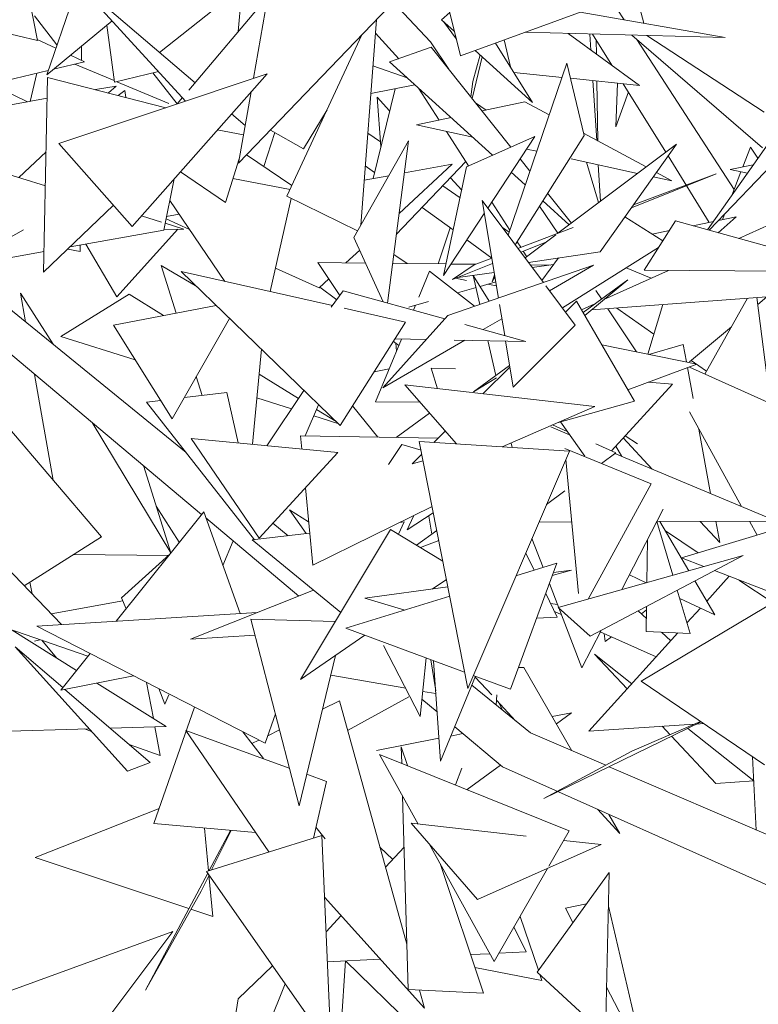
# Model space of a CAD drawing. Header units: metres. Extents: x -14.5 to 13.1, y -18.9 to 3.3.
# Tile 129 of 216: x 10.169 to 10.288, y 2.237 to 2.395. Entities that reach past the tile are written whole.
import ezdxf

# ---------------------------------------------------------------- set-up
doc = ezdxf.new("R2010")
doc.units = ezdxf.units.M
doc.layers.add('G-IMPT', color=7, linetype='Continuous', lineweight=5)
doc.layers.add('L-PLNT', color=7, linetype='Continuous', lineweight=5, true_color=0x005900)

# ---------------------------------------------------------------- blocks, each defined once
blk = doc.blocks.new('ÁRVORES ORNAMENTAIS - Pequeno e Médio Porte - Ipê-roxo-2940656-CORTE_CALÇADA')
at = {"layer": 'G-IMPT', "color": 253, "true_color": 0xaaaaaa}
for p, q in [((6.55924, 2.38965), (6.55353, 2.41266)), ((6.48779, 2.40973), (6.49112, 2.39211)), ((6.49942, 2.40634), (6.49263, 2.38661)), ((6.51651, 2.38531), (6.49715, 2.40183)), ((6.51498, 2.38237), (6.49715, 2.40183)), ((6.52412, 2.40079), (6.51078, 2.3902)), ((6.52412, 2.40079), (6.52347, 2.39357)), ((6.55124, 2.40122), (6.5235, 2.37234)), ((6.52841, 2.4002), (6.52591, 2.38604)), ((6.58874, 2.39488), (6.58724, 2.40068)), ((6.51549, 2.38411), (6.52823, 2.39921)), ((6.58561, 2.39543), (6.58309, 2.39932)), ((6.55441, 2.3919), (6.54841, 2.39827)), ((6.58234, 2.39806), (6.55924, 2.38965)), ((6.49427, 2.39139), (6.49068, 2.39609)), ((6.49263, 2.38661), (6.50317, 2.39526)), ((6.54319, 2.36236), (6.5457, 2.39545)), ((6.55618, 2.39544), (6.55751, 2.39663)), ((6.55827, 2.39354), (6.55618, 2.39544)), ((6.57852, 2.39667), (6.60184, 2.39258)), ((6.48403, 2.39379), (6.49112, 2.39211)), ((6.50232, 2.39456), (6.50352, 2.38539)), ((6.55648, 2.39517), (6.55858, 2.39232)), ((6.49409, 2.39087), (6.49109, 2.39229)), ((6.53129, 2.36704), (6.54335, 2.393)), ((6.54929, 2.38917), (6.54553, 2.39327)), ((6.56625, 2.3922), (6.56728, 2.38786)), ((6.56966, 2.39344), (6.60184, 2.39258)), ((6.57655, 2.39326), (6.58807, 2.38489)), ((6.58007, 2.39316), (6.58023, 2.39058)), ((6.5836, 2.38814), (6.58049, 2.39315)), ((6.58112, 2.38994), (6.58109, 2.39219)), ((6.60785, 2.37484), (6.58683, 2.39298)), ((6.60327, 2.3681), (6.58764, 2.39228)), ((6.60811, 2.3806), (6.58924, 2.39292)), ((6.49823, 2.38892), (6.49825, 2.39122)), ((6.55453, 2.39102), (6.54783, 2.38866)), ((6.55441, 2.3919), (6.55734, 2.38749)), ((6.55453, 2.39102), (6.56734, 2.37494)), ((6.57082, 2.38214), (6.56161, 2.39051)), ((6.57082, 2.38214), (6.56489, 2.39171)), ((6.49871, 2.38869), (6.49646, 2.38975)), ((6.56275, 2.38947), (6.56112, 2.38275)), ((6.56239, 2.3898), (6.56122, 2.38551)), ((6.61885, 2.38987), (6.59902, 2.36164)), ((6.49286, 2.38729), (6.4772, 2.38354)), ((6.49871, 2.38869), (6.49371, 2.38749)), ((6.49717, 2.38832), (6.50348, 2.38566)), ((6.55067, 2.38609), (6.54513, 2.38802)), ((6.54783, 2.38866), (6.56441, 2.37363)), ((6.57637, 2.38848), (6.56689, 2.36077)), ((6.57912, 2.37683), (6.57637, 2.38848)), ((6.49101, 2.38685), (6.48996, 2.38232)), ((6.49276, 2.38618), (6.49213, 2.35481)), ((6.51182, 2.3813), (6.49276, 2.38618)), ((6.49458, 2.37551), (6.5281, 2.38677)), ((6.50352, 2.38539), (6.51062, 2.38713)), ((6.50638, 2.36219), (6.5281, 2.38677)), ((6.51365, 2.38193), (6.50971, 2.38691)), ((6.56782, 2.38698), (6.57558, 2.38618)), ((6.57694, 2.38604), (6.58807, 2.38489)), ((6.58055, 2.38567), (6.58117, 2.37602)), ((6.48368, 2.38509), (6.48955, 2.38225)), ((6.5005, 2.3842), (6.50378, 2.38478)), ((6.50259, 2.38367), (6.50378, 2.38478)), ((6.5039, 2.38548), (6.51226, 2.38195)), ((6.5519, 2.38498), (6.5448, 2.38358)), ((6.5487, 2.38435), (6.54517, 2.36988)), ((6.5525, 2.38443), (6.5558, 2.37929)), ((6.56122, 2.38551), (6.5609, 2.38302)), ((6.58134, 2.37593), (6.58119, 2.3856)), ((6.58427, 2.37824), (6.58452, 2.38526)), ((6.59228, 2.37413), (6.58544, 2.38516)), ((6.45631, 2.37633), (6.49269, 2.38281)), ((6.50518, 2.38405), (6.50413, 2.38327)), ((6.50537, 2.38295), (6.50518, 2.38405)), ((6.51364, 2.38191), (6.51448, 2.38292)), ((6.52553, 2.38387), (6.5235, 2.37234)), ((6.54582, 2.38297), (6.54783, 2.38077)), ((6.54582, 2.38297), (6.54643, 2.37503)), ((6.58627, 2.38383), (6.58427, 2.37824)), ((6.53398, 2.37467), (6.53776, 2.38097)), ((6.56165, 2.38208), (6.56339, 2.38091)), ((6.5627, 2.38077), (6.56962, 2.38224)), ((6.56962, 2.38224), (6.57352, 2.38014)), ((6.52457, 2.37843), (6.52238, 2.3803)), ((6.55217, 2.37852), (6.55772, 2.3797)), ((6.61698, 2.38011), (6.59927, 2.36158)), ((6.55217, 2.37852), (6.56121, 2.37654)), ((6.52431, 2.37693), (6.52009, 2.37771)), ((6.52757, 2.37184), (6.52935, 2.37729)), ((6.53398, 2.37467), (6.52864, 2.37769)), ((6.54637, 2.37578), (6.54431, 2.37722)), ((6.55697, 2.37746), (6.56054, 2.37191)), ((6.56022, 2.37177), (6.5712, 2.37666)), ((6.56363, 2.36514), (6.5712, 2.37666)), ((6.57912, 2.37683), (6.56805, 2.35921)), ((6.57904, 2.37717), (6.58911, 2.37175)), ((6.49458, 2.37551), (6.50638, 2.36219)), ((6.54208, 2.36041), (6.55087, 2.37595)), ((6.54746, 2.34985), (6.55087, 2.37595)), ((6.56987, 2.37464), (6.57151, 2.37428)), ((6.57493, 2.36108), (6.59402, 2.37545)), ((6.58172, 2.3581), (6.59402, 2.37545)), ((6.60594, 2.37496), (6.60469, 2.37176)), ((6.60594, 2.37496), (6.60713, 2.37318)), ((6.47598, 2.37383), (6.49241, 2.36871)), ((6.48812, 2.37004), (6.49252, 2.37418)), ((6.52139, 2.36605), (6.52362, 2.37306)), ((6.5321, 2.36878), (6.52481, 2.37371)), ((6.56884, 2.37306), (6.57042, 2.37108)), ((6.57707, 2.37306), (6.58775, 2.37072)), ((6.59929, 2.36283), (6.59266, 2.37352)), ((6.5454, 2.37084), (6.54391, 2.37193)), ((6.56009, 2.37261), (6.5489, 2.36087)), ((6.54934, 2.36426), (6.55789, 2.37221)), ((6.5502, 2.3708), (6.55789, 2.37221)), ((6.56022, 2.37177), (6.5565, 2.35428)), ((6.58144, 2.36601), (6.5795, 2.37253)), ((6.58142, 2.37211), (6.5818, 2.36625)), ((6.60264, 2.37133), (6.60637, 2.37211)), ((6.51146, 2.36159), (6.51315, 2.36985)), ((6.51414, 2.37097), (6.52139, 2.36605)), ((6.53181, 2.36815), (6.52261, 2.36989)), ((6.54374, 2.36962), (6.5477, 2.37034)), ((6.55762, 2.37002), (6.55943, 2.36804)), ((6.56742, 2.37091), (6.56966, 2.36887)), ((6.58674, 2.36518), (6.6004, 2.37066)), ((6.58707, 2.36565), (6.6004, 2.37066)), ((6.59028, 2.37017), (6.59325, 2.36952)), ((6.59077, 2.37085), (6.59325, 2.36952)), ((6.60543, 2.37076), (6.60264, 2.37133)), ((6.60439, 2.37097), (6.60292, 2.36718)), ((6.55916, 2.36678), (6.55639, 2.36873)), ((6.62429, 2.36944), (6.60403, 2.36025)), ((6.532, 2.36669), (6.5286, 2.35168)), ((6.54267, 2.36145), (6.53129, 2.36704)), ((6.57327, 2.36751), (6.5771, 2.36271)), ((6.50338, 2.36558), (6.49213, 2.35481)), ((6.51244, 2.36637), (6.5213, 2.35332)), ((6.55806, 2.36161), (6.55307, 2.36525)), ((6.57259, 2.35314), (6.56272, 2.36635)), ((6.56534, 2.35064), (6.56272, 2.36635)), ((6.56427, 2.36611), (6.56717, 2.36159)), ((6.57198, 2.36546), (6.5749, 2.36107)), ((6.5725, 2.3663), (6.57675, 2.36245)), ((6.51505, 2.32578), (6.46864, 2.36356)), ((6.50788, 2.36388), (6.51108, 2.36288)), ((6.51191, 2.3638), (6.51393, 2.36417)), ((6.5565, 2.35428), (6.56307, 2.36428)), ((6.58569, 2.3637), (6.59182, 2.35987)), ((6.60072, 2.36117), (6.60362, 2.36372)), ((6.60075, 2.36313), (6.60362, 2.36372)), ((6.60175, 2.36417), (6.60139, 2.36326)), ((6.51169, 2.36269), (6.5147, 2.36175)), ((6.51183, 2.36341), (6.51561, 2.3617)), ((6.55755, 2.36198), (6.55562, 2.35615)), ((6.56705, 2.36124), (6.56598, 2.36199)), ((6.56847, 2.35865), (6.57735, 2.36199)), ((6.59387, 2.36308), (6.58881, 2.35515)), ((6.59387, 2.36308), (6.62331, 2.35486)), ((6.5967, 2.3623), (6.59995, 2.36297)), ((6.48891, 2.36162), (6.47798, 2.35559)), ((6.51146, 2.36159), (6.49639, 2.35889)), ((6.5039, 2.35087), (6.51371, 2.36172)), ((6.51148, 2.36166), (6.5147, 2.36175)), ((6.54678, 2.35004), (6.54208, 2.36041)), ((6.56963, 2.3571), (6.5746, 2.36083)), ((6.59011, 2.36094), (6.59287, 2.3615)), ((6.498, 2.35816), (6.49801, 2.35918)), ((6.5039, 2.35087), (6.4989, 2.35934)), ((6.56427, 2.35709), (6.56026, 2.36001)), ((6.56837, 2.35972), (6.56895, 2.35883)), ((6.56893, 2.35804), (6.57311, 2.35971)), ((6.59112, 2.35877), (6.57564, 2.34906)), ((6.49219, 2.35814), (6.47798, 2.35559)), ((6.49602, 2.35854), (6.498, 2.35816)), ((6.54079, 2.3563), (6.54301, 2.35836)), ((6.55067, 2.3562), (6.54849, 2.35768)), ((6.56935, 2.3582), (6.56992, 2.35731)), ((6.57016, 2.35639), (6.58172, 2.3581)), ((6.51677, 2.35249), (6.51106, 2.35588)), ((6.51106, 2.35588), (6.51348, 2.34822)), ((6.53982, 2.35106), (6.53627, 2.35635)), ((6.53627, 2.35635), (6.54395, 2.35627)), ((6.5483, 2.35623), (6.5569, 2.35614)), ((6.55718, 2.34783), (6.58067, 2.35592)), ((6.55772, 2.35613), (6.56167, 2.35609)), ((6.55793, 2.35363), (6.56441, 2.35622)), ((6.55793, 2.35363), (6.56146, 2.35601)), ((6.56146, 2.35601), (6.56427, 2.35707)), ((6.57045, 2.356), (6.57379, 2.35597)), ((6.57078, 2.35557), (6.57421, 2.35603)), ((6.57499, 2.3571), (6.57235, 2.35346)), ((6.57359, 2.3518), (6.58067, 2.35592)), ((6.53864, 2.34943), (6.51427, 2.3549)), ((6.53984, 2.33013), (6.51427, 2.3549)), ((6.52945, 2.35544), (6.53646, 2.35227)), ((6.55252, 2.35079), (6.55425, 2.35499)), ((6.55425, 2.35499), (6.5615, 2.34932)), ((6.5588, 2.35397), (6.56465, 2.35475)), ((6.56235, 2.34961), (6.5613, 2.3543)), ((6.56387, 2.35014), (6.5613, 2.3543)), ((6.56471, 2.3544), (6.56433, 2.35328)), ((6.56478, 2.354), (6.56433, 2.35328)), ((6.59271, 2.35511), (6.58232, 2.3504)), ((6.58992, 2.35385), (6.58593, 2.35552)), ((6.58881, 2.35515), (6.62331, 2.35486)), ((6.53646, 2.35227), (6.53803, 2.35373)), ((6.53932, 2.35038), (6.53659, 2.35239)), ((6.55844, 2.35383), (6.56019, 2.3535)), ((6.56239, 2.35253), (6.5649, 2.35326)), ((6.56356, 2.35287), (6.56501, 2.3526)), ((6.57769, 2.34631), (6.57297, 2.35264)), ((6.58618, 2.3536), (6.57896, 2.34835)), ((6.57925, 2.34785), (6.58618, 2.3536)), ((6.49365, 2.34321), (6.48839, 2.35145)), ((6.4892, 2.34683), (6.48839, 2.35145)), ((6.50589, 2.35125), (6.4949, 2.34446)), ((6.50589, 2.35125), (6.51144, 2.34784)), ((6.54036, 2.35182), (6.53844, 2.34916)), ((6.54036, 2.35182), (6.55669, 2.34729)), ((6.55876, 2.35147), (6.56174, 2.35234)), ((6.62238, 2.35188), (6.5803, 2.34873)), ((6.58102, 2.35186), (6.58192, 2.35051)), ((6.60709, 2.3496), (6.60857, 2.35084)), ((6.51991, 2.34944), (6.50338, 2.34631)), ((6.55091, 2.34917), (6.55409, 2.3501)), ((6.55165, 2.34869), (6.55197, 2.34948)), ((6.56635, 2.34462), (6.56551, 2.34961)), ((6.57793, 2.35013), (6.57615, 2.34837)), ((6.57793, 2.35013), (6.58725, 2.33406)), ((6.58087, 2.34974), (6.57872, 2.34877)), ((6.59181, 2.34959), (6.58941, 2.34162)), ((6.59855, 2.33841), (6.60542, 2.35061)), ((6.60905, 2.33443), (6.60695, 2.35072)), ((6.55041, 2.34678), (6.54051, 2.34901)), ((6.55718, 2.34783), (6.54672, 2.33618)), ((6.58297, 2.34893), (6.58759, 2.34198)), ((6.59038, 2.34484), (6.58441, 2.34903)), ((6.50338, 2.34631), (6.51283, 2.3312)), ((6.52205, 2.34737), (6.51283, 2.3312)), ((6.55041, 2.34678), (6.53984, 2.33013)), ((6.55991, 2.3464), (6.56973, 2.34368)), ((6.56288, 2.34558), (6.56589, 2.34733)), ((6.57769, 2.34631), (6.56774, 2.33628)), ((6.59608, 2.34036), (6.60285, 2.34604)), ((6.4949, 2.34446), (6.50689, 2.3407)), ((6.51756, 2.31582), (6.48464, 2.34343)), ((6.54554, 2.33395), (6.54972, 2.34405)), ((6.54672, 2.33618), (6.55993, 2.34386)), ((6.5493, 2.34303), (6.54843, 2.34367)), ((6.54868, 2.34407), (6.55372, 2.34398)), ((6.54883, 2.34338), (6.54892, 2.34211)), ((6.55821, 2.34389), (6.56973, 2.34368)), ((6.56493, 2.33817), (6.56366, 2.34379)), ((6.56774, 2.33628), (6.56649, 2.34374)), ((6.582, 2.3431), (6.59731, 2.34003)), ((6.5951, 2.34318), (6.58958, 2.34158)), ((6.5951, 2.34318), (6.59561, 2.34037)), ((6.52718, 2.3424), (6.52575, 2.3271)), ((6.56715, 2.33978), (6.56132, 2.33555)), ((6.58619, 2.33589), (6.59731, 2.34003)), ((6.59882, 2.3389), (6.59638, 2.34061)), ((6.49365, 2.32132), (6.49068, 2.33833)), ((6.5268, 2.33838), (6.53316, 2.33446)), ((6.54533, 2.33879), (6.54774, 2.33924)), ((6.55844, 2.33925), (6.55453, 2.33936)), ((6.55453, 2.33936), (6.55556, 2.33606)), ((6.5672, 2.33952), (6.56285, 2.33523)), ((6.59578, 2.33946), (6.59669, 2.3345)), ((6.62176, 2.32805), (6.59608, 2.33952)), ((6.51671, 2.338), (6.51766, 2.33498)), ((6.55857, 2.32716), (6.55028, 2.33666)), ((6.55028, 2.33666), (6.58087, 2.33319)), ((6.56501, 2.3378), (6.56132, 2.33555)), ((6.58353, 2.32606), (6.59336, 2.33676)), ((6.59336, 2.33676), (6.58946, 2.33711)), ((6.50144, 2.31219), (6.48083, 2.33638)), ((6.5216, 2.33547), (6.51478, 2.33463)), ((6.5216, 2.33547), (6.52343, 2.32732)), ((6.52806, 2.32688), (6.53403, 2.33576)), ((6.51098, 2.33416), (6.5087, 2.33387)), ((6.5087, 2.33387), (6.52606, 2.31175)), ((6.52645, 2.33457), (6.53205, 2.33281)), ((6.53425, 2.32845), (6.53638, 2.33348)), ((6.54554, 2.33395), (6.55268, 2.33391)), ((6.58725, 2.33406), (6.57479, 2.33054)), ((6.53604, 2.33269), (6.5392, 2.33075)), ((6.54185, 2.3333), (6.54592, 2.32826)), ((6.54888, 2.32821), (6.55426, 2.3321)), ((6.56597, 2.3267), (6.58087, 2.33319)), ((6.60446, 2.31711), (6.59608, 2.33231)), ((6.5126, 2.30963), (6.49993, 2.33061)), ((6.53562, 2.33169), (6.53948, 2.33048)), ((6.57642, 2.32918), (6.57404, 2.33022)), ((6.57925, 2.32517), (6.57534, 2.3307)), ((6.55677, 2.32922), (6.55492, 2.32739)), ((6.57378, 2.32991), (6.57679, 2.32865)), ((6.5976, 2.32955), (6.59951, 2.31917)), ((6.52684, 2.31198), (6.51586, 2.32805)), ((6.53949, 2.32578), (6.51586, 2.32805)), ((6.53347, 2.32846), (6.53367, 2.32634)), ((6.53347, 2.32846), (6.55564, 2.3281)), ((6.54979, 2.32705), (6.54766, 2.32386)), ((6.54979, 2.32705), (6.55288, 2.32616)), ((6.57677, 2.32601), (6.55261, 2.32753)), ((6.55261, 2.32753), (6.56041, 2.28781)), ((6.56754, 2.32659), (6.56738, 2.32731)), ((6.58426, 2.32574), (6.58102, 2.32716)), ((6.58545, 2.32815), (6.59009, 2.3231)), ((6.58775, 2.32719), (6.58576, 2.32849)), ((6.52684, 2.31198), (6.53949, 2.32578)), ((6.55301, 2.3255), (6.55145, 2.32396)), ((6.57677, 2.32601), (6.56041, 2.28781)), ((6.58992, 2.32072), (6.57601, 2.32642)), ((6.58193, 2.324), (6.58426, 2.32574)), ((6.58409, 2.32561), (6.61012, 2.31474)), ((6.58423, 2.32681), (6.58521, 2.32514)), ((6.55321, 2.32446), (6.55145, 2.32396)), ((6.57618, 2.32465), (6.57823, 2.30311)), ((6.5082, 2.32367), (6.51262, 2.30965)), ((6.58992, 2.32072), (6.57978, 2.30217)), ((6.53426, 2.32008), (6.53544, 2.30767)), ((6.57308, 2.3174), (6.57606, 2.31962)), ((6.62863, 2.31902), (6.59481, 2.30883)), ((6.47674, 2.3171), (6.495, 2.29808)), ((6.5179, 2.31623), (6.50378, 2.29862)), ((6.51396, 2.31133), (6.51025, 2.31715)), ((6.5179, 2.31623), (6.52375, 2.29984)), ((6.5344, 2.31274), (6.5317, 2.31657)), ((6.53478, 2.3146), (6.5317, 2.31657)), ((6.53544, 2.30767), (6.55466, 2.31708)), ((6.55064, 2.31336), (6.55486, 2.31609)), ((6.59185, 2.31665), (6.58522, 2.30371)), ((6.53322, 2.30268), (6.51825, 2.31524)), ((6.5315, 2.31239), (6.52905, 2.31439)), ((6.55016, 2.31461), (6.54924, 2.31263)), ((6.55016, 2.31461), (6.54942, 2.31452)), ((6.55168, 2.31552), (6.55064, 2.31336)), ((6.55461, 2.31263), (6.55416, 2.31552)), ((6.57188, 2.31459), (6.57713, 2.31461)), ((6.59083, 2.31467), (6.61012, 2.31474)), ((6.59084, 2.31467), (6.59341, 2.30602)), ((6.59135, 2.31467), (6.596, 2.30675)), ((6.59782, 2.3147), (6.60096, 2.31128)), ((6.60033, 2.31471), (6.60096, 2.31128)), ((6.607, 2.3125), (6.60578, 2.31473)), ((6.53495, 2.3128), (6.52568, 2.3117)), ((6.54798, 2.31339), (6.53348, 2.28926)), ((6.54798, 2.31339), (6.55639, 2.30827)), ((6.55215, 2.31085), (6.55542, 2.31322)), ((6.59751, 2.30964), (6.59222, 2.31319)), ((6.50144, 2.31219), (6.489, 2.30433)), ((6.52099, 2.30757), (6.52265, 2.31155)), ((6.53995, 2.30003), (6.52568, 2.3117)), ((6.55573, 2.31164), (6.55278, 2.31047)), ((6.57074, 2.31194), (6.57253, 2.30728)), ((6.58933, 2.31173), (6.58924, 2.30484)), ((6.5711, 2.30684), (6.56974, 2.3096)), ((6.51222, 2.30921), (6.49694, 2.30935)), ((6.50468, 2.3024), (6.51238, 2.30936)), ((6.57496, 2.30082), (6.60474, 2.30921)), ((6.58011, 2.29622), (6.60474, 2.30921)), ((6.59843, 2.30743), (6.59481, 2.30883)), ((6.57474, 2.30796), (6.56729, 2.28769)), ((6.57474, 2.30796), (6.56817, 2.30594)), ((6.57402, 2.30599), (6.57713, 2.30685)), ((6.57713, 2.30685), (6.57419, 2.30645)), ((6.62113, 2.29866), (6.60012, 2.30678)), ((6.49026, 2.30302), (6.48992, 2.30492)), ((6.55696, 2.30536), (6.55469, 2.3038)), ((6.58644, 2.30608), (6.58915, 2.30481)), ((6.59696, 2.30511), (6.60016, 2.29966)), ((6.60249, 2.30586), (6.59887, 2.30186)), ((6.60955, 2.30157), (6.60406, 2.30525)), ((6.53557, 2.30361), (6.51576, 2.29572)), ((6.5572, 2.30414), (6.54386, 2.30232)), ((6.57354, 2.30468), (6.57877, 2.29111)), ((6.59413, 2.30361), (6.59619, 2.29666)), ((6.49335, 2.2998), (6.50488, 2.30192)), ((6.50468, 2.3024), (6.5054, 2.30064)), ((6.5575, 2.30264), (6.54078, 2.29749)), ((6.55025, 2.30041), (6.54386, 2.30232)), ((6.5748, 2.2993), (6.57295, 2.30308)), ((6.58831, 2.28897), (6.61061, 2.3022)), ((6.59452, 2.3023), (6.60016, 2.29966)), ((6.47603, 2.30101), (6.49927, 2.29299)), ((6.57483, 2.30133), (6.57374, 2.30147)), ((6.57437, 2.30018), (6.57546, 2.29969)), ((6.57496, 2.30082), (6.58011, 2.29622)), ((6.58783, 2.30029), (6.58916, 2.29908)), ((6.58918, 2.30045), (6.58835, 2.29982)), ((6.58919, 2.30101), (6.58914, 2.29698)), ((6.59785, 2.30074), (6.59569, 2.29835)), ((6.52652, 2.30001), (6.49104, 2.29784)), ((6.5255, 2.29895), (6.53908, 2.29859)), ((6.5255, 2.29895), (6.53325, 2.26891)), ((6.5748, 2.2993), (6.57148, 2.29909)), ((6.48709, 2.29719), (6.49744, 2.2907)), ((6.52779, 2.27897), (6.49104, 2.29784)), ((6.5599, 2.29042), (6.54078, 2.29749)), ((6.58186, 2.29714), (6.57877, 2.29111)), ((6.58174, 2.29691), (6.59076, 2.2929)), ((6.59619, 2.29666), (6.58914, 2.29698)), ((6.49154, 2.29565), (6.49068, 2.2954)), ((6.49183, 2.29555), (6.49421, 2.29273)), ((6.52617, 2.29635), (6.51576, 2.29572)), ((6.54383, 2.29636), (6.53348, 2.28926)), ((6.59424, 2.29675), (6.57991, 2.28091)), ((6.58254, 2.29534), (6.58238, 2.29662)), ((6.58353, 2.29611), (6.58254, 2.29534)), ((6.59158, 2.29687), (6.5931, 2.29549)), ((6.48754, 2.29452), (6.49522, 2.28793)), ((6.48754, 2.29452), (6.50562, 2.27448)), ((6.55277, 2.28328), (6.54685, 2.2947)), ((6.49962, 2.29343), (6.49489, 2.28753)), ((6.53912, 2.29313), (6.53325, 2.26891)), ((6.55277, 2.28328), (6.55369, 2.29272)), ((6.55525, 2.28742), (6.55448, 2.29243)), ((6.55602, 2.27609), (6.55491, 2.29226)), ((6.58079, 2.29333), (6.58606, 2.28772)), ((6.58079, 2.29333), (6.58681, 2.28854)), ((6.56943, 2.29119), (6.56857, 2.29116)), ((6.56943, 2.29119), (6.57718, 2.27776)), ((6.5066, 2.28985), (6.49489, 2.28753)), ((6.55042, 2.28782), (6.53835, 2.28996)), ((6.55602, 2.27609), (6.56164, 2.28978)), ((6.56729, 2.28769), (6.5613, 2.28991)), ((6.56159, 2.28964), (6.56426, 2.28675)), ((6.60817, 2.2755), (6.58831, 2.28897)), ((6.49554, 2.28765), (6.50928, 2.27586)), ((6.50068, 2.28867), (6.51185, 2.28167)), ((6.50871, 2.28876), (6.5098, 2.28296)), ((6.51065, 2.28777), (6.51166, 2.28528)), ((6.5705, 2.28064), (6.56105, 2.28833)), ((6.51166, 2.28528), (6.51228, 2.28675)), ((6.54106, 2.28101), (6.55091, 2.28645)), ((6.55548, 2.28401), (6.55304, 2.28605)), ((6.55528, 2.28696), (6.55316, 2.28733)), ((6.56498, 2.28513), (6.5651, 2.28675)), ((6.56504, 2.28591), (6.56811, 2.28258)), ((6.50989, 2.26604), (6.51643, 2.2848)), ((6.53974, 2.28579), (6.53702, 2.28447)), ((6.53974, 2.28579), (6.5506, 2.24661)), ((6.56541, 2.28551), (6.566, 2.28431)), ((6.52943, 2.28372), (6.52779, 2.27897)), ((6.57399, 2.28329), (6.57713, 2.28389)), ((6.57468, 2.28209), (6.57713, 2.28389)), ((6.48395, 2.28085), (6.49946, 2.28131)), ((6.49985, 2.28088), (6.49869, 2.28128)), ((6.50282, 2.28141), (6.51185, 2.28167)), ((6.51005, 2.28162), (6.51091, 2.27703)), ((6.5301, 2.28111), (6.52821, 2.28019)), ((6.566, 2.27518), (6.5583, 2.28164)), ((6.59799, 2.2824), (6.57266, 2.2701)), ((6.59686, 2.28204), (6.57991, 2.28091)), ((6.59788, 2.28248), (6.58682, 2.27769)), ((6.59171, 2.2817), (6.59297, 2.28035)), ((6.59584, 2.28136), (6.60644, 2.27291)), ((6.59838, 2.28214), (6.59731, 2.28207)), ((6.52838, 2.26147), (6.515, 2.28102)), ((6.53168, 2.27499), (6.515, 2.28102)), ((6.5275, 2.2765), (6.52419, 2.28082)), ((6.52677, 2.27949), (6.52563, 2.27893)), ((6.54569, 2.27782), (6.55577, 2.27977)), ((6.55768, 2.28014), (6.55964, 2.28052)), ((6.58261, 2.27543), (6.5705, 2.28064)), ((6.59322, 2.28009), (6.60032, 2.27252)), ((6.51091, 2.27703), (6.50588, 2.27878)), ((6.54977, 2.27576), (6.54969, 2.27842)), ((6.5507, 2.27538), (6.54969, 2.27842)), ((6.57674, 2.26488), (6.54622, 2.27719)), ((6.55242, 2.26596), (6.54622, 2.27719)), ((6.58682, 2.27769), (6.57266, 2.2701)), ((6.60685, 2.265), (6.60624, 2.2768)), ((6.50928, 2.27586), (6.50562, 2.27448)), ((6.55843, 2.27226), (6.55944, 2.27496)), ((6.56029, 2.27152), (6.56566, 2.27547)), ((6.61646, 2.25261), (6.566, 2.27518)), ((6.61715, 2.26057), (6.58315, 2.2752)), ((6.53766, 2.27284), (6.53448, 2.27398)), ((6.53556, 2.2637), (6.53766, 2.27284)), ((6.60032, 2.27252), (6.60644, 2.27291)), ((6.55081, 2.23934), (6.54992, 2.2705)), ((6.51073, 2.26846), (6.49078, 2.26057)), ((6.58128, 2.26834), (6.58487, 2.26446)), ((6.5831, 2.26753), (6.58487, 2.26446)), ((6.52625, 2.26459), (6.50989, 2.26604)), ((6.51868, 2.25845), (6.51804, 2.26532)), ((6.53743, 2.26359), (6.53597, 2.26549)), ((6.56197, 2.2538), (6.55131, 2.26609)), ((6.55131, 2.26609), (6.5698, 2.26402)), ((6.53692, 2.26412), (6.51835, 2.25835)), ((6.52222, 2.26494), (6.51877, 2.25848)), ((6.5223, 2.26494), (6.51918, 2.2586)), ((6.53692, 2.26412), (6.53841, 2.2297)), ((6.57674, 2.26488), (6.57345, 2.25917)), ((6.54626, 2.26227), (6.54834, 2.26028)), ((6.55015, 2.26225), (6.54716, 2.259)), ((6.56465, 2.24384), (6.55419, 2.26277)), ((6.56197, 2.2538), (6.58188, 2.26266)), ((6.57585, 2.26334), (6.58188, 2.26266)), ((6.51552, 2.25236), (6.49078, 2.26057)), ((6.56294, 2.23872), (6.55602, 2.25946)), ((6.51855, 2.25806), (6.50852, 2.2392)), ((6.51876, 2.25776), (6.51749, 2.25518)), ((6.51835, 2.25835), (6.53841, 2.2297)), ((6.51937, 2.25108), (6.51875, 2.25773)), ((6.57326, 2.25882), (6.56465, 2.24384)), ((6.57156, 2.24214), (6.58318, 2.25818)), ((6.58318, 2.25818), (6.58261, 2.23455)), ((6.51749, 2.25518), (6.50852, 2.2392)), ((6.53735, 2.25418), (6.55345, 2.23633)), ((6.57612, 2.25243), (6.57952, 2.25313)), ((6.58885, 2.22795), (6.58305, 2.25274)), ((6.51937, 2.25108), (6.51584, 2.25225)), ((6.54001, 2.25123), (6.53759, 2.24859)), ((6.56882, 2.2511), (6.57177, 2.24242)), ((6.57733, 2.2501), (6.57612, 2.25243)), ((6.56785, 2.24942), (6.56979, 2.24539)), ((6.47676, 2.23549), (6.51292, 2.24866)), ((6.49035, 2.21867), (6.51292, 2.24866)), ((6.56395, 2.2451), (6.56086, 2.24494)), ((6.56979, 2.24539), (6.56541, 2.24517)), ((6.52343, 2.23782), (6.52899, 2.24315)), ((6.54633, 2.24422), (6.5378, 2.24379)), ((6.54072, 2.24395), (6.53891, 2.21645)), ((6.54072, 2.24395), (6.56449, 2.22085)), ((6.57233, 2.24078), (6.56155, 2.24289)), ((6.57156, 2.24214), (6.57981, 2.23456)), ((6.572, 2.24173), (6.57233, 2.24078)), ((6.53101, 2.24027), (6.52432, 2.22357)), ((6.55081, 2.23934), (6.56294, 2.23872)), ((6.55264, 2.23924), (6.55345, 2.23633)), ((6.58885, 2.22795), (6.58274, 2.23971)), ((6.52343, 2.23782), (6.52134, 2.22441))]:
    blk.add_line(p, q, dxfattribs=at)

msp = doc.modelspace()

# ---------------------------------------------------------------- block references
at = {"layer": 'L-PLNT', "color": 253, "true_color": 0xaaaaaa}
msp.add_blockref('ÁRVORES ORNAMENTAIS - Pequeno e Médio Porte - Ipê-roxo-2940656-CORTE_CALÇADA', (3.68079, 0), dxfattribs=at)

doc.saveas('drawing.dxf')
